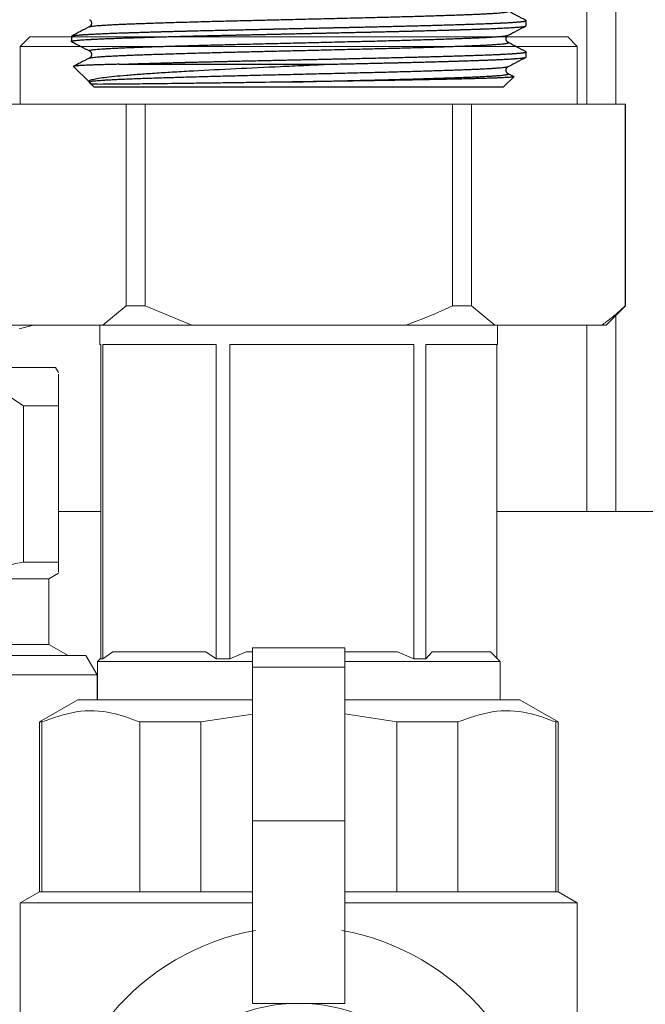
# Model space of a CAD drawing. Header units: millimetres. Extents: x -848 to 77789, y -17557 to 12238.
# Tile 33 of 79: x 72327 to 72490, y -12762 to -12506. Entities that reach past the tile are written whole.
import ezdxf
from ezdxf import colors
from ezdxf.entities.mleader import LeaderData, LeaderLine
from ezdxf.math import Vec2, Vec3

# ---------------------------------------------------------------- set-up
doc = ezdxf.new("R2010")
doc.units = ezdxf.units.MM
doc.layers.add('RR_IWK_opisy_piony', color=7, linetype='Continuous', lineweight=13)
doc.styles.add('Garamond', font='GARA.TTF')

# ---------------------------------------------------------------- blocks, each defined once
blk = doc.blocks.new('A$C661458EC')
at = {"color": 7, "linetype": 'Continuous', "lineweight": 25}
for p, q in [((1.2664, -10.6199), (1.2664, -10.59)), ((-1.2596, -10.6259), (-1.258, -10.6253)), ((-1.3636, -10.6805), (-1.3636, -10.7104)), ((1.1623, -10.6746), (1.1624, -10.6745)), ((1.1623, -10.7164), (1.1623, -10.7164)), ((-1.2596, -10.8069), (-1.258, -10.8063)), ((1.2664, -10.8009), (1.2664, -10.771)), ((-1.351, -10.8552), (-1.2617, -10.9445)), ((-1.0871, -10.8425), (0.1147, -10.8425)), ((1.1623, -10.8556), (1.1624, -10.8555)), ((1.1364, -10.9725), (1.1943, -10.9146)), ((1.1623, -10.8974), (1.1623, -10.8974)), ((1.1939, -10.9137), (1.1626, -10.8974)), ((-1.2617, -10.9445), (-1.2611, -10.9448)), ((-1.2502, -10.956), (-1.2617, -10.9445)), ((-1.2502, -10.956), (-1.2336, -10.9725)), ((-1.2336, -10.9725), (1.1364, -10.9725))]:
    blk.add_line(p, q, dxfattribs=at)
blk.add_arc((-1.2726, -10.967), 0.025, 26.0734, 62.5, dxfattribs=at)
for points, knots in [([(-1.3636, -10.6805), (-1.3636, -10.6805), (-1.3636, -10.6804), (-1.3635, -10.6802), (-1.3631, -10.6797), (-1.3617, -10.679), (-1.3594, -10.6782), (-1.356, -10.6775), (-1.3516, -10.6767), (-1.3457, -10.6758), (-1.3381, -10.6749), (-1.3287, -10.6739), (-1.3188, -10.673), (-1.3091, -10.6722), (-1.3023, -10.6717), (-1.2972, -10.6713), (-1.2941, -10.6711), (-1.2911, -10.6709), (-1.2884, -10.6707), (-1.2839, -10.6704), (-1.2772, -10.67), (-1.2667, -10.6694), (-1.2545, -10.6687), (-1.2403, -10.6679), (-1.2232, -10.6671), (-1.2026, -10.6661), (-1.1779, -10.665), (-1.1536, -10.664), (-1.1305, -10.6631), (-1.1102, -10.6624), (-1.0953, -10.6618), (-1.0868, -10.6615), (-1.0841, -10.6614), (-1.0814, -10.6613), (-1.0787, -10.6613), (-1.0759, -10.6612), (-1.068, -10.6609), (-1.0542, -10.6604), (-1.0338, -10.6597), (-1.0112, -10.659), (-0.9864, -10.6582), (-0.9592, -10.6574), (-0.9296, -10.6565), (-0.9032, -10.6557), (-0.8807, -10.6551), (-0.8614, -10.6545), (-0.8404, -10.6539), (-0.8184, -10.6533), (-0.7977, -10.6527), (-0.7783, -10.6522), (-0.7587, -10.6517), (-0.7393, -10.6512), (-0.7206, -10.6507), (-0.7059, -10.6503), (-0.6949, -10.65), (-0.6886, -10.6499), (-0.685, -10.6498), (-0.6834, -10.6498), (-0.682, -10.6497), (-0.6805, -10.6497), (-0.6792, -10.6496), (-0.6779, -10.6496), (-0.6616, -10.6492), (-0.6297, -10.6484), (-0.5813, -10.6473), (-0.5404, -10.6463), (-0.5077, -10.6455), (-0.4836, -10.645), (-0.4595, -10.6444), (-0.4364, -10.6439), (-0.4091, -10.6433), (-0.3766, -10.6426), (-0.3372, -10.6417), (-0.3003, -10.6409), (-0.2666, -10.6401), (-0.2378, -10.6395), (-0.2174, -10.6391), (-0.2059, -10.6388), (-0.2022, -10.6387), (-0.1986, -10.6386), (-0.1949, -10.6386), (-0.1912, -10.6385), (-0.1726, -10.6381), (-0.1397, -10.6373), (-0.0933, -10.6363), (-0.0492, -10.6353), (-0.0074, -10.6344), (0.0318, -10.6335), (0.0684, -10.6327), (0.1024, -10.632), (0.1341, -10.6313), (0.1646, -10.6306), (0.1938, -10.6299), (0.2213, -10.6293), (0.2459, -10.6288), (0.2661, -10.6283), (0.2822, -10.6279), (0.2949, -10.6276), (0.3069, -10.6274), (0.3151, -10.6272), (0.32, -10.6271), (0.3214, -10.6271), (0.3227, -10.627), (0.3239, -10.627), (0.3251, -10.627), (0.3375, -10.6267), (0.3618, -10.6261), (0.3984, -10.6253), (0.437, -10.6244), (0.4774, -10.6235), (0.5194, -10.6225), (0.5611, -10.6214), (0.6022, -10.6204), (0.6425, -10.6194), (0.6786, -10.6184), (0.7105, -10.6176), (0.7311, -10.617), (0.745, -10.6166), (0.7522, -10.6164), (0.7595, -10.6162), (0.7668, -10.616), (0.774, -10.6158), (0.7938, -10.6152), (0.8256, -10.6143), (0.8679, -10.613), (0.9085, -10.6118), (0.9472, -10.6105), (0.9852, -10.6092), (1.0222, -10.6079), (1.0565, -10.6066), (1.0816, -10.6055), (1.0954, -10.6049), (1.1003, -10.6047), (1.1016, -10.6047), (1.1029, -10.6046), (1.1043, -10.6046), (1.1056, -10.6045), (1.1069, -10.6044), (1.1088, -10.6044), (1.1116, -10.6042), (1.1157, -10.604), (1.1214, -10.6038), (1.1285, -10.6034), (1.1372, -10.603), (1.147, -10.6025), (1.1577, -10.6019), (1.1694, -10.6012), (1.1787, -10.6006), (1.1858, -10.6002), (1.1905, -10.5999), (1.1953, -10.5996), (1.2, -10.5992), (1.2047, -10.5989), (1.2088, -10.5986), (1.2143, -10.5982), (1.2207, -10.5976), (1.2292, -10.5969), (1.2374, -10.5961), (1.2448, -10.5952), (1.2495, -10.5946), (1.2523, -10.5942), (1.2536, -10.594), (1.2549, -10.5938), (1.2561, -10.5936), (1.2571, -10.5934), (1.2581, -10.5932), (1.259, -10.593), (1.2612, -10.5926), (1.264, -10.5918), (1.2661, -10.5908), (1.2668, -10.5898), (1.2655, -10.5892), (1.2649, -10.5889)], [0, 0, 0, 0, 0.000633, 0.002788, 0.009704, 0.017376, 0.025802, 0.033965, 0.042729, 0.052095, 0.062063, 0.072633, 0.083805, 0.090782, 0.097975, 0.10028, 0.102606, 0.104954, 0.107012, 0.108362, 0.114533, 0.120935, 0.128857, 0.137106, 0.145683, 0.157072, 0.168991, 0.18144, 0.189947, 0.198685, 0.206566, 0.207611, 0.208659, 0.209711, 0.210765, 0.211823, 0.212883, 0.219836, 0.22733, 0.235366, 0.243945, 0.253065, 0.262727, 0.272932, 0.278238, 0.283679, 0.290673, 0.297205, 0.303274, 0.308881, 0.314025, 0.32005, 0.325285, 0.32973, 0.332231, 0.334388, 0.334825, 0.335245, 0.335647, 0.336032, 0.3364, 0.33675, 0.337083, 0.349731, 0.362491, 0.375365, 0.381473, 0.387607, 0.393766, 0.39972, 0.404972, 0.414148, 0.42385, 0.43408, 0.44112, 0.44839, 0.454977, 0.455853, 0.456732, 0.457614, 0.458499, 0.459387, 0.460278, 0.471935, 0.483034, 0.493573, 0.503555, 0.512977, 0.521688, 0.529859, 0.537492, 0.544586, 0.551993, 0.558704, 0.564719, 0.570038, 0.573556, 0.576686, 0.579428, 0.582453, 0.582799, 0.583134, 0.583457, 0.583768, 0.584068, 0.584356, 0.593025, 0.602287, 0.612142, 0.62259, 0.63363, 0.645264, 0.655992, 0.667179, 0.678825, 0.686764, 0.694902, 0.697067, 0.699245, 0.701437, 0.703643, 0.705862, 0.708095, 0.721901, 0.735706, 0.749511, 0.763317, 0.777122, 0.792307, 0.807493, 0.820856, 0.826737, 0.827397, 0.828057, 0.828717, 0.829377, 0.830037, 0.830697, 0.831357, 0.832805, 0.834932, 0.837739, 0.841602, 0.846283, 0.851783, 0.858102, 0.865239, 0.873194, 0.876407, 0.879737, 0.883183, 0.886745, 0.890424, 0.894035, 0.896758, 0.904031, 0.910986, 0.920919, 0.930122, 0.938597, 0.940955, 0.94325, 0.945482, 0.94765, 0.949755, 0.951797, 0.953775, 0.95569, 0.967127, 0.978563, 0.989999, 1, 1, 1, 1]), ([(-1.2583, -10.5847), (-1.2571, -10.5855), (-1.2545, -10.5872), (-1.2516, -10.5905), (-1.2495, -10.5942), (-1.2482, -10.5982), (-1.2476, -10.6021), (-1.2476, -10.6044), (-1.2476, -10.6055)], [0, 0, 0, 0, 0.1064549, 0.2328534, 0.3859134, 0.5658426, 0.7728289, 1, 1, 1, 1]), ([(-1.258, -10.6253), (-1.2577, -10.6251), (-1.2564, -10.6245), (-1.2513, -10.6235), (-1.2426, -10.6221), (-1.2307, -10.6207), (-1.2157, -10.6192), (-1.1973, -10.6177), (-1.1759, -10.6162), (-1.1516, -10.6148), (-1.1246, -10.6133), (-1.0955, -10.6119), (-1.0646, -10.6105), (-1.0322, -10.6092), (-0.9976, -10.6078), (-0.9608, -10.6065), (-0.9209, -10.6051), (-0.8779, -10.6036), (-0.8318, -10.6022), (-0.7835, -10.6007), (-0.7334, -10.5992), (-0.6814, -10.5977), (-0.629, -10.5962), (-0.5764, -10.5948), (-0.5238, -10.5935), (-0.4704, -10.5921), (-0.4163, -10.5908), (-0.3627, -10.5895), (-0.3096, -10.5882), (-0.2571, -10.5869), (-0.204, -10.5857), (-0.1507, -10.5844), (-0.0954, -10.583), (-0.0384, -10.5817), (0.0214, -10.5802), (0.0819, -10.5788), (0.143, -10.5773), (0.2033, -10.5758), (0.2627, -10.5744), (0.321, -10.573), (0.3773, -10.5716), (0.4316, -10.5702), (0.4841, -10.5689), (0.5356, -10.5675), (0.5859, -10.5661), (0.6359, -10.5647), (0.6851, -10.5632), (0.7334, -10.5617), (0.7796, -10.5602), (0.8234, -10.5587), (0.8649, -10.5573), (0.9031, -10.5559), (0.9382, -10.5545), (0.9704, -10.5532), (1.0004, -10.5519), (1.0283, -10.5505), (1.0542, -10.5491), (1.0781, -10.5476), (1.0995, -10.5461), (1.118, -10.5446), (1.1334, -10.5431), (1.1457, -10.5417), (1.1547, -10.5402), (1.1607, -10.5388), (1.1637, -10.5375), (1.1643, -10.5364), (1.1628, -10.5357), (1.1623, -10.5354)], [0, 0, 0, 0, 0.004514, 0.019783, 0.035119, 0.050506, 0.066861, 0.083231, 0.099597, 0.115935, 0.132226, 0.148448, 0.163663, 0.178782, 0.193888, 0.20909, 0.224374, 0.240653, 0.256985, 0.273347, 0.289718, 0.306077, 0.322404, 0.337748, 0.353027, 0.368224, 0.383324, 0.39845, 0.412533, 0.426684, 0.440889, 0.455135, 0.469235, 0.484797, 0.500356, 0.516699, 0.532998, 0.549231, 0.565378, 0.58142, 0.597442, 0.612647, 0.627933, 0.643283, 0.658679, 0.674104, 0.690475, 0.706838, 0.72317, 0.739451, 0.75566, 0.771777, 0.786875, 0.802004, 0.817227, 0.832527, 0.847888, 0.864225, 0.88059, 0.896961, 0.913317, 0.929636, 0.945897, 0.961158, 0.976333, 0.991421, 1, 1, 1, 1]), ([(1.2653, -10.5889), (1.2481, -10.58), (1.2139, -10.5621), (1.1797, -10.5443), (1.1626, -10.5354)], [0, 0, 0, 0, 0.500579, 1, 1, 1, 1]), ([(-1.3607, -10.7123), (-1.3612, -10.7121), (-1.3623, -10.7117), (-1.3632, -10.7112), (-1.3637, -10.7106), (-1.3636, -10.7101), (-1.363, -10.7095), (-1.3615, -10.7088), (-1.3592, -10.7081), (-1.3559, -10.7073), (-1.3508, -10.7064), (-1.3429, -10.7053), (-1.3312, -10.704), (-1.317, -10.7027), (-1.3002, -10.7014), (-1.2835, -10.7003), (-1.2678, -10.6993), (-1.2573, -10.6987), (-1.2499, -10.6983), (-1.2461, -10.6981), (-1.2421, -10.6979), (-1.2382, -10.6977), (-1.2342, -10.6975), (-1.2278, -10.6972), (-1.2182, -10.6967), (-1.2045, -10.696), (-1.1898, -10.6954), (-1.1739, -10.6947), (-1.1571, -10.694), (-1.1385, -10.6933), (-1.1189, -10.6926), (-1.0971, -10.6918), (-1.0739, -10.691), (-1.0496, -10.6901), (-1.0243, -10.6893), (-0.9949, -10.6884), (-0.9604, -10.6873), (-0.9221, -10.6862), (-0.8825, -10.685), (-0.8432, -10.6839), (-0.8045, -10.6828), (-0.7759, -10.6821), (-0.7564, -10.6815), (-0.7463, -10.6813), (-0.7361, -10.681), (-0.7263, -10.6807), (-0.7183, -10.6805), (-0.7092, -10.6803), (-0.6974, -10.68), (-0.6804, -10.6796), (-0.6602, -10.6791), (-0.6386, -10.6785), (-0.6161, -10.678), (-0.5929, -10.6774), (-0.5675, -10.6768), (-0.5398, -10.6762), (-0.5088, -10.6755), (-0.4741, -10.6747), (-0.4467, -10.6741), (-0.4285, -10.6736), (-0.4205, -10.6735), (-0.4124, -10.6733), (-0.4042, -10.6731), (-0.3968, -10.6729), (-0.3907, -10.6728), (-0.386, -10.6727), (-0.3732, -10.6724), (-0.3513, -10.6719), (-0.3194, -10.6712), (-0.2853, -10.6705), (-0.2506, -10.6697), (-0.2155, -10.6689), (-0.1898, -10.6683), (-0.1725, -10.6679), (-0.1643, -10.6678), (-0.1559, -10.6676), (-0.1475, -10.6674), (-0.139, -10.6672), (-0.1288, -10.667), (-0.1089, -10.6665), (-0.0803, -10.6659), (-0.0454, -10.6651), (-0.0136, -10.6644), (0.0152, -10.6638), (0.0409, -10.6632), (0.0636, -10.6627), (0.0832, -10.6623), (0.0997, -10.6619), (0.1125, -10.6616), (0.1218, -10.6614), (0.1285, -10.6612), (0.1329, -10.6611), (0.1354, -10.6611), (0.1362, -10.6611), (0.1365, -10.6611), (0.1366, -10.6611), (0.1367, -10.6611), (0.1367, -10.6611), (0.1367, -10.6611), (0.1367, -10.6611), (0.1367, -10.6611), (0.1478, -10.6608), (0.1708, -10.6603), (0.2064, -10.6595), (0.2442, -10.6587), (0.2773, -10.6579), (0.3052, -10.6573), (0.3275, -10.6568), (0.3504, -10.6563), (0.3726, -10.6558), (0.3929, -10.6553), (0.4173, -10.6548), (0.4475, -10.6541), (0.4848, -10.6532), (0.519, -10.6524), (0.5498, -10.6516), (0.5693, -10.6511), (0.5819, -10.6508), (0.5873, -10.6507), (0.5927, -10.6506), (0.5982, -10.6504), (0.6036, -10.6503), (0.6091, -10.6501), (0.6146, -10.65), (0.6317, -10.6496), (0.6594, -10.6488), (0.6966, -10.6478), (0.7312, -10.6469), (0.7633, -10.646), (0.7929, -10.6452), (0.8201, -10.6444), (0.845, -10.6436), (0.8679, -10.6429), (0.8906, -10.6422), (0.9126, -10.6415), (0.9338, -10.6408), (0.9523, -10.6402), (0.9677, -10.6397), (0.9805, -10.6393), (0.9887, -10.639), (0.9937, -10.6388), (0.996, -10.6387), (0.9982, -10.6386), (1.0002, -10.6386), (1.0022, -10.6385), (1.0087, -10.6383), (1.0201, -10.6379), (1.0367, -10.6372), (1.0542, -10.6366), (1.0724, -10.6358), (1.0912, -10.635), (1.1104, -10.6341), (1.1299, -10.6332), (1.1495, -10.6322), (1.1689, -10.6311), (1.1853, -10.6301), (1.1989, -10.6292), (1.2071, -10.6286), (1.2122, -10.6282), (1.2146, -10.628), (1.217, -10.6278), (1.2193, -10.6276), (1.2215, -10.6275), (1.2238, -10.6273), (1.23, -10.6267), (1.2394, -10.6258), (1.2498, -10.6245), (1.2579, -10.6232), (1.2632, -10.622), (1.2661, -10.6209), (1.266, -10.6202), (1.266, -10.6199)], [0, 0, 0, 0, 0.005235, 0.012689, 0.01807, 0.024136, 0.03136, 0.038833, 0.046556, 0.054528, 0.062749, 0.076581, 0.090413, 0.104244, 0.118076, 0.131908, 0.140429, 0.14895, 0.151182, 0.153414, 0.155645, 0.157877, 0.160109, 0.162138, 0.168425, 0.175352, 0.182922, 0.19001, 0.197582, 0.205637, 0.214027, 0.222037, 0.231843, 0.240877, 0.249138, 0.259157, 0.27151, 0.283863, 0.296216, 0.308569, 0.319416, 0.330263, 0.333104, 0.335945, 0.338786, 0.341627, 0.34411, 0.345335, 0.349164, 0.353795, 0.359226, 0.365458, 0.371021, 0.377096, 0.383684, 0.390784, 0.398397, 0.407363, 0.416949, 0.418905, 0.420885, 0.422889, 0.424916, 0.426968, 0.428336, 0.42939, 0.430455, 0.43773, 0.445484, 0.453717, 0.462428, 0.47049, 0.478922, 0.480866, 0.482829, 0.48481, 0.48681, 0.488829, 0.490904, 0.494044, 0.503027, 0.511291, 0.518835, 0.525661, 0.531767, 0.537154, 0.541823, 0.545772, 0.549002, 0.550952, 0.552498, 0.553749, 0.554139, 0.55428, 0.554335, 0.554359, 0.554369, 0.554373, 0.554375, 0.554376, 0.554376, 0.554377, 0.562361, 0.570933, 0.580091, 0.589835, 0.595174, 0.600673, 0.606333, 0.612155, 0.617304, 0.621626, 0.630684, 0.640296, 0.650463, 0.657477, 0.664732, 0.666186, 0.667649, 0.669121, 0.670603, 0.672093, 0.673594, 0.675103, 0.676622, 0.687681, 0.698246, 0.708316, 0.717891, 0.726972, 0.73541, 0.74337, 0.750853, 0.75786, 0.766086, 0.773541, 0.780222, 0.786131, 0.790691, 0.794653, 0.795592, 0.796489, 0.797346, 0.798162, 0.798936, 0.79967, 0.805867, 0.812696, 0.820156, 0.828247, 0.83697, 0.846325, 0.85631, 0.867219, 0.878793, 0.891033, 0.899476, 0.908209, 0.910209, 0.912224, 0.914254, 0.916298, 0.918357, 0.92043, 0.922518, 0.936214, 0.949909, 0.963605, 0.9773, 0.990995, 1, 1, 1, 1]), ([(-1.2599, -10.6259), (-1.277, -10.6348), (-1.3112, -10.6526), (-1.3454, -10.6705), (-1.3625, -10.6794)], [0, 0, 0, 0, 0.499705, 1, 1, 1, 1]), ([(-1.2476, -10.605), (-1.2476, -10.6061), (-1.2476, -10.608), (-1.2482, -10.612), (-1.2494, -10.6159), (-1.2516, -10.6196), (-1.2539, -10.6224), (-1.257, -10.6244), (-1.2583, -10.6253)], [0, 0, 0, 0, 0.247703, 0.453968, 0.633275, 0.785853, 0.911951, 1, 1, 1, 1]), ([(1.1626, -10.6746), (1.1797, -10.6656), (1.214, -10.6478), (1.2482, -10.63), (1.2653, -10.6211)], [0, 0, 0, 0, 0.500263, 1, 1, 1, 1]), ([(-1.258, -10.7657), (-1.2585, -10.7656), (-1.2608, -10.7649), (-1.2615, -10.7638), (-1.2601, -10.7624), (-1.2555, -10.761), (-1.2478, -10.7595), (-1.237, -10.758), (-1.2231, -10.7566), (-1.2064, -10.7551), (-1.1873, -10.7537), (-1.1659, -10.7523), (-1.142, -10.7509), (-1.1156, -10.7495), (-1.0864, -10.7481), (-1.0542, -10.7467), (-1.019, -10.7453), (-0.9813, -10.7439), (-0.9411, -10.7424), (-0.8984, -10.741), (-0.8541, -10.7395), (-0.8087, -10.7381), (-0.7624, -10.7367), (-0.7144, -10.7353), (-0.665, -10.7339), (-0.6132, -10.7325), (-0.5592, -10.731), (-0.5031, -10.7296), (-0.4461, -10.7282), (-0.3883, -10.7268), (-0.3294, -10.7253), (-0.2707, -10.7239), (-0.2123, -10.7225), (-0.1545, -10.7211), (-0.0963, -10.7197), (-0.038, -10.7183), (0.0215, -10.7169), (0.0819, -10.7154), (0.143, -10.7139), (0.2033, -10.7125), (0.2627, -10.711), (0.321, -10.7096), (0.3773, -10.7083), (0.4316, -10.7069), (0.4841, -10.7055), (0.5356, -10.7041), (0.5859, -10.7027), (0.6359, -10.7013), (0.6851, -10.6998), (0.7334, -10.6983), (0.7796, -10.6969), (0.8234, -10.6954), (0.8649, -10.6939), (0.9031, -10.6925), (0.9382, -10.6912), (0.9704, -10.6899), (1.0004, -10.6885), (1.0283, -10.6871), (1.0542, -10.6857), (1.0781, -10.6843), (1.0995, -10.6828), (1.118, -10.6813), (1.1334, -10.6798), (1.1457, -10.6783), (1.1547, -10.6769), (1.1603, -10.6756), (1.1617, -10.6749), (1.1623, -10.6746)], [0, 0, 0, 0, 0.004935, 0.021262, 0.037057, 0.052958, 0.068946, 0.085, 0.1011, 0.117225, 0.132434, 0.147628, 0.162792, 0.177906, 0.192956, 0.208827, 0.224598, 0.240427, 0.256357, 0.272366, 0.288437, 0.303625, 0.318832, 0.334039, 0.349229, 0.364384, 0.3804, 0.396338, 0.412177, 0.427945, 0.443807, 0.459762, 0.474875, 0.490037, 0.505231, 0.520439, 0.535644, 0.551748, 0.567807, 0.583801, 0.599711, 0.615516, 0.631302, 0.646284, 0.661345, 0.676469, 0.691639, 0.706837, 0.722968, 0.739089, 0.755181, 0.771223, 0.787194, 0.803074, 0.81795, 0.832857, 0.847856, 0.862931, 0.878065, 0.894163, 0.910287, 0.926417, 0.942532, 0.958611, 0.974633, 0.98967, 1, 1, 1, 1]), ([(1.1626, -10.7164), (1.1614, -10.7157), (1.159, -10.7142), (1.1559, -10.7111), (1.1535, -10.7076), (1.1519, -10.7043), (1.151, -10.7013), (1.1504, -10.6979), (1.1503, -10.6946), (1.1507, -10.6905), (1.1522, -10.6859), (1.1547, -10.6813), (1.1585, -10.677), (1.1612, -10.6754), (1.1626, -10.6746)], [0, 0, 0, 0, 0.117911, 0.222413, 0.308377, 0.375635, 0.42414, 0.460366, 0.509956, 0.575744, 0.657573, 0.755061, 0.867709, 1, 1, 1, 1]), ([(-1.3608, -10.7123), (-1.3437, -10.7212), (-1.3095, -10.739), (-1.2754, -10.7568), (-1.2583, -10.7657)], [0, 0, 0, 0, 0.500003, 1, 1, 1, 1]), ([(-1.258, -10.8063), (-1.2577, -10.8061), (-1.2564, -10.8055), (-1.2513, -10.8045), (-1.2426, -10.8031), (-1.2307, -10.8017), (-1.2157, -10.8002), (-1.1973, -10.7987), (-1.1759, -10.7972), (-1.1516, -10.7958), (-1.1246, -10.7943), (-1.0955, -10.7929), (-1.0646, -10.7915), (-1.0322, -10.7902), (-0.9976, -10.7888), (-0.9608, -10.7875), (-0.9209, -10.7861), (-0.8779, -10.7846), (-0.8318, -10.7832), (-0.7835, -10.7817), (-0.7334, -10.7802), (-0.6814, -10.7787), (-0.629, -10.7772), (-0.5764, -10.7758), (-0.5238, -10.7745), (-0.4704, -10.7731), (-0.4163, -10.7718), (-0.3627, -10.7705), (-0.3096, -10.7692), (-0.2571, -10.7679), (-0.204, -10.7667), (-0.1507, -10.7654), (-0.0954, -10.764), (-0.0384, -10.7627), (0.0214, -10.7612), (0.0819, -10.7598), (0.143, -10.7583), (0.2033, -10.7568), (0.2627, -10.7554), (0.321, -10.754), (0.3773, -10.7526), (0.4316, -10.7512), (0.4841, -10.7499), (0.5356, -10.7485), (0.5859, -10.7471), (0.6359, -10.7457), (0.6851, -10.7442), (0.7334, -10.7427), (0.7796, -10.7412), (0.8234, -10.7397), (0.8649, -10.7383), (0.9031, -10.7369), (0.9382, -10.7355), (0.9704, -10.7342), (1.0004, -10.7329), (1.0283, -10.7315), (1.0542, -10.7301), (1.0781, -10.7286), (1.0995, -10.7271), (1.118, -10.7256), (1.1334, -10.7241), (1.1457, -10.7227), (1.1547, -10.7212), (1.1607, -10.7198), (1.1637, -10.7185), (1.1643, -10.7174), (1.1628, -10.7167), (1.1623, -10.7164)], [0, 0, 0, 0, 0.004522, 0.019791, 0.035127, 0.050514, 0.066869, 0.08324, 0.099605, 0.115944, 0.132235, 0.148457, 0.163671, 0.178791, 0.193896, 0.209099, 0.224382, 0.240662, 0.256993, 0.273355, 0.289727, 0.306086, 0.322412, 0.337757, 0.353036, 0.368232, 0.383333, 0.398459, 0.412542, 0.426693, 0.440898, 0.455144, 0.469244, 0.484806, 0.500364, 0.516708, 0.533007, 0.54924, 0.565387, 0.581429, 0.59745, 0.612656, 0.627942, 0.643292, 0.658688, 0.674113, 0.690484, 0.706846, 0.723179, 0.73946, 0.755669, 0.771786, 0.786884, 0.802013, 0.817236, 0.832536, 0.847897, 0.864234, 0.880599, 0.89697, 0.913326, 0.929645, 0.945906, 0.961167, 0.976342, 0.99143, 1, 1, 1, 1]), ([(1.2653, -10.7699), (1.2481, -10.761), (1.2139, -10.7431), (1.1797, -10.7253), (1.1626, -10.7164)], [0, 0, 0, 0, 0.500295, 1, 1, 1, 1]), ([(-1.2599, -10.8069), (-1.277, -10.8158), (-1.3072, -10.8316), (-1.3374, -10.8473), (-1.3505, -10.8542)], [0, 0, 0, 0, 0.565957, 1, 1, 1, 1]), ([(-1.2583, -10.7657), (-1.2571, -10.7665), (-1.2543, -10.7683), (-1.2516, -10.7715), (-1.2495, -10.7752), (-1.2482, -10.7792), (-1.2476, -10.7832), (-1.2476, -10.7854), (-1.2476, -10.7865)], [0, 0, 0, 0, 0.100099, 0.226394, 0.379329, 0.559113, 0.765932, 1, 1, 1, 1]), ([(-1.2476, -10.786), (-1.2476, -10.7871), (-1.2477, -10.7891), (-1.2482, -10.793), (-1.2495, -10.7969), (-1.2516, -10.8005), (-1.2541, -10.8036), (-1.257, -10.8054), (-1.2583, -10.8063)], [0, 0, 0, 0, 0.240863, 0.447374, 0.626897, 0.779659, 0.905909, 1, 1, 1, 1]), ([(-1.0871, -10.8425), (-1.0853, -10.8425), (-1.0811, -10.8423), (-1.0737, -10.8421), (-1.0642, -10.8417), (-1.0527, -10.8414), (-1.0392, -10.8409), (-1.0237, -10.8404), (-1.0058, -10.8398), (-0.9856, -10.8392), (-0.9628, -10.8385), (-0.9372, -10.8377), (-0.9113, -10.8369), (-0.8853, -10.8362), (-0.8596, -10.8354), (-0.832, -10.8347), (-0.8038, -10.8339), (-0.7749, -10.8331), (-0.7538, -10.8326), (-0.74, -10.8322), (-0.734, -10.832), (-0.7279, -10.8319), (-0.7218, -10.8317), (-0.7156, -10.8316), (-0.7093, -10.8314), (-0.703, -10.8313), (-0.6869, -10.8308), (-0.6613, -10.8302), (-0.6263, -10.8293), (-0.5921, -10.8285), (-0.5589, -10.8277), (-0.5267, -10.827), (-0.4957, -10.8263), (-0.4649, -10.8256), (-0.4316, -10.8248), (-0.3948, -10.824), (-0.3547, -10.8231), (-0.3086, -10.8221), (-0.2671, -10.8212), (-0.2384, -10.8205), (-0.2279, -10.8203), (-0.2249, -10.8202), (-0.222, -10.8202), (-0.2191, -10.8201), (-0.2161, -10.82), (-0.2131, -10.82), (-0.1964, -10.8196), (-0.1664, -10.8189), (-0.1238, -10.818), (-0.0831, -10.8171), (-0.0444, -10.8162), (-0.0077, -10.8154), (0.0289, -10.8146), (0.065, -10.8138), (0.1003, -10.813), (0.1328, -10.8123), (0.1617, -10.8116), (0.1871, -10.8111), (0.2092, -10.8106), (0.2291, -10.8101), (0.2465, -10.8097), (0.2611, -10.8094), (0.2729, -10.8091), (0.2823, -10.8089), (0.2898, -10.8088), (0.2956, -10.8086), (0.2997, -10.8085), (0.3024, -10.8085), (0.3038, -10.8084), (0.3043, -10.8084), (0.3045, -10.8084), (0.3046, -10.8084), (0.3047, -10.8084), (0.3047, -10.8084), (0.3047, -10.8084), (0.3047, -10.8084), (0.3223, -10.808), (0.3576, -10.8072), (0.4102, -10.806), (0.4627, -10.8048), (0.5149, -10.8036), (0.5607, -10.8024), (0.6002, -10.8015), (0.6336, -10.8006), (0.6667, -10.7997), (0.6994, -10.7989), (0.7317, -10.798), (0.7682, -10.797), (0.8083, -10.7958), (0.8513, -10.7945), (0.8926, -10.7933), (0.9321, -10.792), (0.9709, -10.7907), (1.0088, -10.7894), (1.0439, -10.7881), (1.0698, -10.787), (1.0841, -10.7864), (1.0893, -10.7862), (1.0909, -10.7861), (1.0925, -10.7861), (1.0941, -10.786), (1.0957, -10.7859), (1.098, -10.7858), (1.1014, -10.7857), (1.1063, -10.7855), (1.1126, -10.7852), (1.1203, -10.7848), (1.1293, -10.7844), (1.1394, -10.7839), (1.1504, -10.7833), (1.1622, -10.7826), (1.1719, -10.7821), (1.1795, -10.7816), (1.1851, -10.7812), (1.1907, -10.7809), (1.1963, -10.7805), (1.2014, -10.7801), (1.2078, -10.7797), (1.215, -10.7791), (1.2233, -10.7784), (1.2307, -10.7777), (1.2374, -10.7771), (1.2429, -10.7765), (1.2474, -10.7759), (1.251, -10.7754), (1.2532, -10.7751), (1.2545, -10.7749), (1.2551, -10.7748), (1.2557, -10.7747), (1.2563, -10.7746), (1.2569, -10.7745), (1.2595, -10.774), (1.2633, -10.7731), (1.2661, -10.7719), (1.2668, -10.7708), (1.2655, -10.7701), (1.265, -10.7699)], [0, 0, 0, 0, 0.002636, 0.006225, 0.010768, 0.016265, 0.022439, 0.029493, 0.037425, 0.046236, 0.055926, 0.066495, 0.077943, 0.087357, 0.097292, 0.107748, 0.118725, 0.128816, 0.139311, 0.14142, 0.143545, 0.145685, 0.14784, 0.150011, 0.152198, 0.154401, 0.156619, 0.168935, 0.180786, 0.192172, 0.203092, 0.213548, 0.223538, 0.233063, 0.243039, 0.25518, 0.267663, 0.280488, 0.297938, 0.305806, 0.306696, 0.307588, 0.308481, 0.309376, 0.310272, 0.31117, 0.312069, 0.325554, 0.338434, 0.350711, 0.362383, 0.37345, 0.383914, 0.395469, 0.406186, 0.416062, 0.4251, 0.432587, 0.43938, 0.44548, 0.450886, 0.455597, 0.458994, 0.461909, 0.464341, 0.466013, 0.467344, 0.468234, 0.468542, 0.468662, 0.468711, 0.468733, 0.468742, 0.468746, 0.468748, 0.468748, 0.468749, 0.485301, 0.502085, 0.519101, 0.53635, 0.55383, 0.565402, 0.577074, 0.588845, 0.600715, 0.612685, 0.624755, 0.642182, 0.659608, 0.677035, 0.694462, 0.711889, 0.731058, 0.750227, 0.767095, 0.774518, 0.77549, 0.776462, 0.777434, 0.778406, 0.779379, 0.780351, 0.782648, 0.785716, 0.789555, 0.794656, 0.800686, 0.807645, 0.815532, 0.824349, 0.834093, 0.838675, 0.843437, 0.848379, 0.853501, 0.858801, 0.862973, 0.872471, 0.881496, 0.891177, 0.900248, 0.908708, 0.916557, 0.922959, 0.928889, 0.930364, 0.931806, 0.933216, 0.934593, 0.935939, 0.937251, 0.954583, 0.971915, 0.989247, 1, 1, 1, 1]), ([(0.1147, -10.8425), (0.1314, -10.8422), (0.1644, -10.8414), (0.213, -10.8404), (0.2602, -10.8393), (0.3058, -10.8383), (0.3493, -10.8373), (0.3896, -10.8364), (0.4277, -10.8355), (0.4654, -10.8347), (0.4998, -10.8338), (0.5306, -10.8331), (0.5566, -10.8325), (0.5746, -10.832), (0.5848, -10.8318), (0.588, -10.8317), (0.5912, -10.8316), (0.5944, -10.8315), (0.5977, -10.8314), (0.6144, -10.831), (0.6435, -10.8303), (0.6835, -10.8292), (0.7206, -10.8282), (0.7548, -10.8273), (0.786, -10.8264), (0.8145, -10.8256), (0.8403, -10.8248), (0.8637, -10.8241), (0.8857, -10.8234), (0.9063, -10.8227), (0.9251, -10.8221), (0.9415, -10.8216), (0.9546, -10.8211), (0.9649, -10.8208), (0.9727, -10.8205), (0.9798, -10.8203), (0.9846, -10.8201), (0.9875, -10.82), (0.9882, -10.82), (0.9889, -10.82), (0.9896, -10.8199), (0.9902, -10.8199), (0.9987, -10.8196), (1.0151, -10.819), (1.0388, -10.8181), (1.0625, -10.8172), (1.0859, -10.8162), (1.1088, -10.8152), (1.1302, -10.8142), (1.1499, -10.8132), (1.168, -10.8122), (1.181, -10.8114), (1.1896, -10.8108), (1.1943, -10.8105), (1.199, -10.8102), (1.2035, -10.8099), (1.2079, -10.8095), (1.2122, -10.8092), (1.2163, -10.8089), (1.2241, -10.8082), (1.2346, -10.8073), (1.2461, -10.806), (1.2551, -10.8047), (1.2615, -10.8035), (1.2656, -10.8022), (1.2661, -10.8013), (1.2663, -10.8009)], [0, 0, 0, 0, 0.026582, 0.052568, 0.07796, 0.102756, 0.126957, 0.149531, 0.169773, 0.191139, 0.21363, 0.229091, 0.245042, 0.259484, 0.261403, 0.263329, 0.265262, 0.267201, 0.269146, 0.271098, 0.297473, 0.322534, 0.34628, 0.368711, 0.389828, 0.409288, 0.42748, 0.444404, 0.46006, 0.476311, 0.490925, 0.503901, 0.515239, 0.522637, 0.529123, 0.534695, 0.540652, 0.541314, 0.541949, 0.542557, 0.543138, 0.543691, 0.544217, 0.564936, 0.58662, 0.60927, 0.632885, 0.657464, 0.683009, 0.706287, 0.730313, 0.755086, 0.762528, 0.770035, 0.777606, 0.785243, 0.792945, 0.800711, 0.808543, 0.816439, 0.846823, 0.877207, 0.907591, 0.937974, 0.968358, 1, 1, 1, 1]), ([(1.1626, -10.8556), (1.1797, -10.8466), (1.2139, -10.8288), (1.2482, -10.811), (1.2653, -10.8021)], [0, 0, 0, 0, 0.499985, 1, 1, 1, 1]), ([(-1.0871, -10.8425), (-1.099, -10.8428), (-1.1227, -10.8434), (-1.1556, -10.8442), (-1.1863, -10.8451), (-1.2136, -10.8459), (-1.2377, -10.8468), (-1.2589, -10.8476), (-1.2779, -10.8484), (-1.2949, -10.8492), (-1.3097, -10.85), (-1.3222, -10.8508), (-1.3326, -10.8516), (-1.3408, -10.8524), (-1.3468, -10.8532), (-1.3503, -10.854), (-1.3517, -10.8546), (-1.351, -10.8549), (-1.3509, -10.855)], [0, 0, 0, 0, 0.069675, 0.13935, 0.209622, 0.279894, 0.342591, 0.405288, 0.468421, 0.531553, 0.59444, 0.657382, 0.720324, 0.783211, 0.847925, 0.912699, 0.977472, 1, 1, 1, 1]), ([(-1.2617, -10.9445), (-1.2638, -10.9424), (-1.2635, -10.9402), (-1.258, -10.9358), (-1.2528, -10.9336), (-1.23, -10.9269), (-1.2056, -10.9226), (-1.1553, -10.916), (-1.1362, -10.9139), (-1.0935, -10.9096), (-1.07, -10.9075), (-1.0191, -10.9033), (-0.9916, -10.9012), (-0.9332, -10.8969), (-0.9022, -10.8948), (-0.8368, -10.8905), (-0.8025, -10.8883), (-0.7311, -10.884), (-0.6939, -10.8819), (-0.5788, -10.8755), (-0.4968, -10.8714), (-0.3288, -10.8633), (-0.2423, -10.8592), (-0.1089, -10.853), (-0.0642, -10.8509), (0.0252, -10.8467), (0.0699, -10.8446), (0.1147, -10.8425)], [0, 0, 0, 0, 0.0625, 0.0625, 0.125, 0.125, 0.25, 0.25, 0.3125, 0.3125, 0.375, 0.375, 0.4375, 0.4375, 0.5, 0.5, 0.5625, 0.5625, 0.625, 0.625, 0.75, 0.75, 0.875, 0.875, 0.9375, 0.9375, 1, 1, 1, 1]), ([(-1.2611, -10.9448), (-1.2608, -10.9443), (-1.2602, -10.9434), (-1.2555, -10.942), (-1.2478, -10.9405), (-1.237, -10.939), (-1.2231, -10.9376), (-1.2064, -10.9361), (-1.1873, -10.9347), (-1.1659, -10.9333), (-1.142, -10.9319), (-1.1156, -10.9305), (-1.0864, -10.9291), (-1.0542, -10.9277), (-1.019, -10.9263), (-0.9813, -10.9249), (-0.9411, -10.9234), (-0.8984, -10.922), (-0.8541, -10.9205), (-0.8087, -10.9191), (-0.7624, -10.9177), (-0.7144, -10.9163), (-0.665, -10.9149), (-0.6132, -10.9135), (-0.5592, -10.912), (-0.5031, -10.9106), (-0.4461, -10.9092), (-0.3883, -10.9078), (-0.3294, -10.9063), (-0.2707, -10.9049), (-0.2123, -10.9035), (-0.1545, -10.9021), (-0.0963, -10.9007), (-0.038, -10.8993), (0.0215, -10.8979), (0.0819, -10.8964), (0.143, -10.8949), (0.2033, -10.8935), (0.2627, -10.892), (0.321, -10.8906), (0.3773, -10.8893), (0.4316, -10.8879), (0.4841, -10.8865), (0.5356, -10.8851), (0.5859, -10.8837), (0.6359, -10.8823), (0.6851, -10.8808), (0.7334, -10.8793), (0.7796, -10.8779), (0.8234, -10.8764), (0.8649, -10.8749), (0.9031, -10.8735), (0.9382, -10.8722), (0.9704, -10.8709), (1.0004, -10.8695), (1.0283, -10.8681), (1.0542, -10.8667), (1.0781, -10.8653), (1.0995, -10.8638), (1.118, -10.8623), (1.1334, -10.8608), (1.1457, -10.8593), (1.1547, -10.8579), (1.1603, -10.8566), (1.1617, -10.8559), (1.1623, -10.8556)], [0, 0, 0, 0, 0.016139, 0.032385, 0.04872, 0.065123, 0.081573, 0.098048, 0.113587, 0.129112, 0.144605, 0.160048, 0.175424, 0.19164, 0.207753, 0.223927, 0.240202, 0.25656, 0.272979, 0.288498, 0.304035, 0.319572, 0.335092, 0.350576, 0.36694, 0.383224, 0.399407, 0.415518, 0.431724, 0.448027, 0.463468, 0.478959, 0.494483, 0.510022, 0.525557, 0.54201, 0.558418, 0.57476, 0.591015, 0.607164, 0.623293, 0.6386, 0.653989, 0.669441, 0.684941, 0.700469, 0.71695, 0.733422, 0.749863, 0.766253, 0.782571, 0.798796, 0.813995, 0.829226, 0.844551, 0.859953, 0.875417, 0.891864, 0.908338, 0.924819, 0.941284, 0.957712, 0.974082, 0.989446, 1, 1, 1, 1]), ([(1.1626, -10.8974), (1.1614, -10.8967), (1.1591, -10.8953), (1.1559, -10.8921), (1.1535, -10.8886), (1.1519, -10.8853), (1.151, -10.8823), (1.1504, -10.8789), (1.1503, -10.8756), (1.1507, -10.8715), (1.1521, -10.8669), (1.1547, -10.8623), (1.1584, -10.8581), (1.1612, -10.8564), (1.1626, -10.8556)], [0, 0, 0, 0, 0.122872, 0.227361, 0.313314, 0.380564, 0.429063, 0.465285, 0.514872, 0.580659, 0.662488, 0.759976, 0.872624, 1, 1, 1, 1]), ([(-0.0973, -10.9451), (-0.0777, -10.9446), (-0.0384, -10.9437), (0.0214, -10.9422), (0.0819, -10.9408), (0.143, -10.9393), (0.2033, -10.9378), (0.2627, -10.9364), (0.321, -10.935), (0.3773, -10.9336), (0.4316, -10.9322), (0.4841, -10.9309), (0.5356, -10.9295), (0.5859, -10.9281), (0.6359, -10.9267), (0.6851, -10.9252), (0.7334, -10.9237), (0.7796, -10.9222), (0.8234, -10.9207), (0.8649, -10.9193), (0.9031, -10.9179), (0.9382, -10.9165), (0.9704, -10.9152), (1.0004, -10.9139), (1.0283, -10.9125), (1.0542, -10.9111), (1.0781, -10.9096), (1.0995, -10.9081), (1.118, -10.9066), (1.1334, -10.9051), (1.1457, -10.9037), (1.1547, -10.9022), (1.1607, -10.9008), (1.1637, -10.8995), (1.1643, -10.8984), (1.1628, -10.8977), (1.1623, -10.8974)], [0, 0, 0, 0, 0.02932, 0.058635, 0.089428, 0.120138, 0.150723, 0.181146, 0.211371, 0.241558, 0.270207, 0.299008, 0.327929, 0.356938, 0.386001, 0.416846, 0.447675, 0.478447, 0.509123, 0.539663, 0.570031, 0.598477, 0.626983, 0.655665, 0.684492, 0.713433, 0.744216, 0.77505, 0.805895, 0.836711, 0.867458, 0.898096, 0.926851, 0.955443, 0.983871, 1, 1, 1, 1]), ([(1.1939, -10.9138), (1.194, -10.9138), (1.1948, -10.914), (1.1946, -10.9146), (1.1928, -10.9153), (1.1887, -10.9161), (1.1826, -10.9169), (1.1743, -10.9177), (1.1639, -10.9185), (1.1513, -10.9193), (1.1364, -10.9201), (1.1193, -10.9209), (1.1, -10.9217), (1.0788, -10.9226), (1.0559, -10.9234), (1.0313, -10.9242), (1.0048, -10.9249), (0.9762, -10.9257), (0.9456, -10.9265), (0.9128, -10.9273), (0.8782, -10.9281), (0.8424, -10.9289), (0.8054, -10.9297), (0.7673, -10.9305), (0.7277, -10.9313), (0.6865, -10.9321), (0.6436, -10.9329), (0.599, -10.9338), (0.5532, -10.9346), (0.5069, -10.9354), (0.4603, -10.9362), (0.4133, -10.937), (0.3654, -10.9378), (0.3166, -10.9385), (0.267, -10.9393), (0.2168, -10.9401), (0.166, -10.9409), (0.1145, -10.9417), (0.0621, -10.9426), (0.009, -10.9434), (-0.0442, -10.9442), (-0.0796, -10.9448), (-0.0973, -10.9451)], [0, 0, 0, 0, 0.001984, 0.027316, 0.052824, 0.078331, 0.103621, 0.128933, 0.154245, 0.179535, 0.205559, 0.231608, 0.257656, 0.28368, 0.30897, 0.334282, 0.359594, 0.384884, 0.410912, 0.436964, 0.463016, 0.489044, 0.514242, 0.539462, 0.564682, 0.589881, 0.61582, 0.641783, 0.667746, 0.693685, 0.718656, 0.743627, 0.768771, 0.793916, 0.819278, 0.844664, 0.870049, 0.895412, 0.921546, 0.947706, 0.973866, 1, 1, 1, 1]), ([(-0.0973, -10.9451), (-0.1742, -10.9463), (-0.2504, -10.9474), (-0.3624, -10.949), (-0.3993, -10.9495), (-0.4712, -10.9504), (-0.5417, -10.9514), (-0.6093, -10.9522), (-0.6753, -10.9531), (-0.7077, -10.9535), (-0.8014, -10.9547), (-0.8588, -10.9553), (-0.964, -10.9566), (-1.012, -10.9571), (-1.0954, -10.9579), (-1.131, -10.9582), (-1.1886, -10.9586), (-1.2106, -10.9586), (-1.2407, -10.9581), (-1.2485, -10.9577), (-1.2502, -10.956)], [0, 0, 0, 0, 0.125, 0.125, 0.1875, 0.1875, 0.25, 0.3125, 0.3125, 0.375, 0.375, 0.5, 0.5, 0.625, 0.625, 0.75, 0.75, 0.875, 0.875, 1, 1, 1, 1])]:
    blk.add_open_spline(points, degree=3, knots=knots, dxfattribs=at)
blk = doc.blocks.new('_None')

msp = doc.modelspace()

# ---------------------------------------------------------------- linework, layer by layer
at = {"color": 7, "linetype": 'Continuous', "lineweight": 0}
for p, q in [((72475, -12527.49), (72475, -12047.49)), ((72330, -12509.99), (72327.5, -12512.49)), ((72330, -12509.99), (72470, -12509.99)), ((72472.5, -12512.49), (72470, -12509.99)), ((72327.5, -12512.49), (72327.5, -12527.49)), ((72327.5, -12512.49), (72472.5, -12512.49)), ((72472.5, -12527.49), (72472.5, -12512.49)), ((72315, -12527.49), (72485, -12527.49)), ((72355.05, -12579.99), (72355.05, -12527.49)), ((72360, -12527.49), (72360, -12579.99)), ((72440, -12579.99), (72440, -12527.49)), ((72444.95, -12527.49), (72444.95, -12579.99)), ((72484.95, -12579.99), (72484.95, -12527.49)), ((72485, -12579.99), (72485, -12527.49)), ((72348.97, -12584.99), (72355.05, -12579.99)), ((72355.05, -12579.99), (72360, -12579.99)), ((72360, -12579.99), (72372.16, -12584.99)), ((72440, -12579.99), (72444.95, -12579.99)), ((72444.95, -12579.99), (72451.03, -12584.99)), ((72480, -12584.99), (72485, -12579.99)), ((72484.95, -12579.99), (72485, -12579.99)), ((72320, -12584.99), (72480, -12584.99)), ((72327.25, -12585.99), (72330.98, -12584.99)), ((72348.25, -12584.99), (72348.25, -12589.99)), ((72451.75, -12589.99), (72451.75, -12584.99)), ((72475, -12633.49), (72475, -12584.99)), ((72348.25, -12589.99), (72348.48, -12589.99)), ((72348.48, -12589.99), (72348.48, -12671.85)), ((72348.99, -12589.99), (72378.47, -12589.99)), ((72348.99, -12671.85), (72348.99, -12589.99)), ((72378.47, -12589.99), (72378.47, -12671.85)), ((72382.04, -12589.99), (72429.99, -12589.99)), ((72382.04, -12671.85), (72382.04, -12589.99)), ((72429.99, -12589.99), (72429.99, -12671.85)), ((72433.05, -12671.85), (72433.05, -12589.99)), ((72433.05, -12589.99), (72451.75, -12589.99)), ((72451.52, -12589.99), (72451.52, -12671.62)), ((72213.27, -12595.99), (72336.73, -12595.99)), ((72337.5, -12597.33), (72336.73, -12595.99)), ((72328.33, -12646.66), (72328.33, -12605.99)), ((72337.5, -12605.99), (72328.33, -12605.99)), ((72337.5, -12605.99), (72337.5, -12646.66)), ((72348.48, -12633.49), (72337.5, -12633.49)), ((72620, -12633.49), (72451.52, -12633.49)), ((72328.33, -12646.66), (72337.5, -12646.66)), ((72335, -12650.99), (72337.5, -12649.54)), ((72215, -12650.99), (72335, -12650.99)), ((72335, -12668.1), (72335, -12650.99)), ((72215, -12668.1), (72335, -12668.1)), ((72340, -12670.99), (72335, -12668.1)), ((72348.99, -12671.85), (72351.61, -12669.99)), ((72351.61, -12669.99), (72375.85, -12669.99)), ((72375.85, -12669.99), (72378.47, -12671.85)), ((72382.04, -12671.85), (72386.29, -12669.99)), ((72386.29, -12669.99), (72388, -12669.99)), ((72388, -12668.99), (72412, -12668.99)), ((72388, -12668.99), (72388, -12761.49)), ((72412, -12668.99), (72412, -12761.49)), ((72412, -12669.99), (72425.73, -12669.99)), ((72425.73, -12669.99), (72429.99, -12671.85)), ((72433.05, -12671.85), (72434.69, -12669.99)), ((72434.69, -12669.99), (72449.89, -12669.99)), ((72452.39, -12672.49), (72449.89, -12669.99)), ((72205.39, -12670.99), (72344.61, -12670.99)), ((72347.5, -12675.99), (72344.61, -12670.99)), ((72348.48, -12671.62), (72347.61, -12672.49)), ((72347.61, -12672.49), (72347.61, -12682.49)), ((72388, -12672.49), (72347.61, -12672.49)), ((72348.48, -12671.85), (72348.99, -12671.85)), ((72378.47, -12671.85), (72382.04, -12671.85)), ((72452.39, -12672.49), (72412, -12672.49)), ((72429.99, -12671.85), (72433.05, -12671.85)), ((72452.39, -12682.49), (72452.39, -12672.49)), ((72347.5, -12675.99), (72202.5, -12675.99)), ((72347.5, -12682.49), (72347.5, -12675.99)), ((72388, -12673.99), (72412, -12673.99)), ((72342.5, -12682.49), (72332.5, -12688.26)), ((72342.5, -12682.49), (72388, -12682.49)), ((72412, -12682.49), (72457.5, -12682.49)), ((72467.5, -12688.26), (72457.5, -12682.49)), ((72374.5, -12688.26), (72388, -12686.27)), ((72412, -12686.13), (72425.5, -12688.26)), ((72332.5, -12688.26), (72332.5, -12732.49)), ((72333.13, -12688.26), (72332.5, -12688.26)), ((72333.13, -12688.26), (72333.13, -12732.49)), ((72358.62, -12732.49), (72358.62, -12688.26)), ((72374.5, -12688.26), (72358.62, -12688.26)), ((72374.5, -12688.26), (72374.5, -12732.49)), ((72425.5, -12732.49), (72425.5, -12688.26)), ((72441.38, -12688.26), (72425.5, -12688.26)), ((72441.38, -12688.26), (72441.38, -12732.49)), ((72467.5, -12688.26), (72466.87, -12688.26)), ((72466.87, -12732.49), (72466.87, -12688.26)), ((72467.5, -12732.49), (72467.5, -12688.26)), ((72388, -12713.99), (72412, -12713.99)), ((72332.5, -12732.49), (72327.5, -12735.37)), ((72388, -12732.49), (72332.5, -12732.49)), ((72467.5, -12732.49), (72412, -12732.49)), ((72472.5, -12735.37), (72467.5, -12732.49)), ((72327.5, -12735.37), (72327.5, -12847.49)), ((72388, -12735.37), (72327.5, -12735.37)), ((72472.5, -12735.37), (72412, -12735.37)), ((72472.5, -12847.49), (72472.5, -12735.37)), ((72388, -12761.49), (72412, -12761.49))]:
    msp.add_line(p, q, dxfattribs=at)
at = {"color": 8, "linetype": 'Continuous', "lineweight": 0}
for p, q in [((72482.5, -12527.49), (72482.5, -12047.49)), ((72482.5, -12633.49), (72482.5, -12582.49))]:
    msp.add_line(p, q, dxfattribs=at)
at = {"color": 7, "linetype": 'Continuous', "lineweight": 0}
msp.add_circle((72400, -12804.99), 43.5, dxfattribs=at)
for start, end in [(100.1817, 259.1069), (280.8931, 79.8183)]:
    msp.add_arc((72400, -12804.99), 63.5, start, end, dxfattribs=at)
for points, knots in [([(72427.84, -12584.99), (72429.36, -12584.44), (72433.48, -12582.95), (72437.48, -12581.13), (72440, -12579.99)], [0, 0, 0, 0, 0.368569, 1, 1, 1, 1]), ([(72478.87, -12584.99), (72479.63, -12584.44), (72481.69, -12582.95), (72483.69, -12581.13), (72484.95, -12579.99)], [0, 0, 0, 0, 0.368569, 1, 1, 1, 1]), ([(72284.17, -12605.99), (72288.4, -12603.18), (72295.83, -12598.27), (72308.17, -12596.66), (72318.97, -12599.59), (72325.22, -12603.86), (72328.33, -12605.99)], [0, 0, 0, 0, 0.307401, 0.5392, 0.770994, 1, 1, 1, 1]), ([(72337.5, -12605.99), (72337.5, -12605.71), (72337.5, -12602.55), (72337.5, -12598.11), (72337.5, -12597.82), (72337.5, -12597.71)], [0, 0, 0, 0, 0.056703, 0.644708, 1, 1, 1, 1]), ([(72328.33, -12646.66), (72323.17, -12647.73), (72312.73, -12649.89), (72297.77, -12649.58), (72288.33, -12647.55), (72284.17, -12646.66)], [0, 0, 0, 0, 0.352902, 0.714517, 1, 1, 1, 1]), ([(72337.5, -12649.19), (72337.5, -12649.28), (72337.5, -12649.58), (72337.5, -12647.87), (72337.5, -12646.66)], [0, 0, 0, 0, 0.292686, 1, 1, 1, 1]), ([(72333.13, -12688.26), (72336.1, -12687.19), (72342.13, -12685.03), (72350.77, -12685.34), (72356.22, -12687.37), (72358.62, -12688.26)], [0, 0, 0, 0, 0.352902, 0.714517, 1, 1, 1, 1]), ([(72441.38, -12688.26), (72444.36, -12687.19), (72450.39, -12685.03), (72459.02, -12685.34), (72464.47, -12687.37), (72466.87, -12688.26)], [0, 0, 0, 0, 0.352902, 0.714517, 1, 1, 1, 1])]:
    msp.add_open_spline(points, degree=3, knots=knots, dxfattribs=at)

# ---------------------------------------------------------------- block references
at = {"lineweight": 0, "xscale": 45, "yscale": 45, "zscale": 45}
msp.add_blockref('A$C661458EC', (72402.19, -12029.19), dxfattribs=at)

# ---------------------------------------------------------------- next in the draw order: leaders
at = {"layer": 'RR_IWK_opisy_piony'}
ml = msp.add_multileader_mtext('Standard', dxfattribs=at)
ml.set_content('Zestawy ciepłomierzowe\\P- zawór kulowy DN15/DN20\\P- filtr siatkowy DN15/DN20\\P- ciepłomierz {\\A1;q{\\H0.7x;nom}=0,6 m{\\H0.7x;\\S3^ ;}/h DN15}\\P- zawór kulowy DN15/DN20\\P', color=256, style='Garamond')
ml.set_leader_properties()
ml.set_arrow_properties(name='NONE')
ml.build(insert=Vec2(0, 0))
ml.multileader.update_dxf_attribs({"text_left_attachment_type": 2, "text_right_attachment_type": 2, "dogleg_length": 0, "arrow_head_size": 0.18})
ctx = ml.context
ctx.base_point, ctx.char_height, ctx.arrow_head_size, ctx.landing_gap_size, ctx.plane_origin = Vec3(72890.1, -11459.83), 200, 0.18, 25, Vec3(97310.05, 87237.63)
ctx.left_attachment, ctx.right_attachment = 2, 2
notes = []
notes.append((ctx, [(1, (1, 1, 0), (72890.1, -11460), (1, 0), 0, [(0, [(72366.06, -12346.01), (71897.53, -12290.67), (71464.8, -12192.36)], 0, [])])]))
ctx.mtext.insert = Vec3(72915.1, -10630.57)
ctx.mtext.has_bg_fill, ctx.mtext.bg_color, ctx.mtext.bg_scale_factor, ctx.mtext.bg_transparency, ctx.mtext.use_window_bg_color = 1, -1027028792, 1, 0, 1
for ctx, leaders in notes:
    for number, flags, end, landing, length, lines in leaders:
        leader = LeaderData()
        leader.index, (leader.has_last_leader_line, leader.has_dogleg_vector, leader.attachment_direction) = number, flags
        leader.last_leader_point, leader.dogleg_vector, leader.dogleg_length = Vec3(end), Vec3(landing), length
        for number, points, colour, breaks in lines:
            line = LeaderLine()
            line.index, line.vertices, line.color, line.breaks = number, Vec3.list(points), colors.encode_raw_color(colour), breaks
            leader.lines.append(line)
        ctx.leaders.append(leader)

doc.saveas('drawing.dxf')
